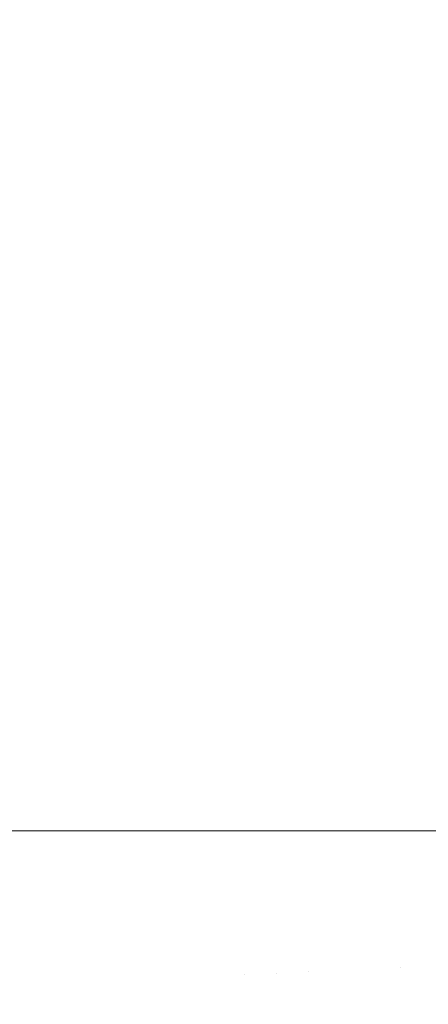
# Model space of a CAD drawing. Header units: centimetres. Extents: x -35.1 to 36.2, y 4.2 to 6.
# Tile 120 of 256: x -11.275 to -11.2247, y 4.6787 to 4.8001. Entities that reach past the tile are written whole.
import ezdxf

# ---------------------------------------------------------------- set-up
doc = ezdxf.new("R2010")
doc.units = ezdxf.units.CM
doc.header["$LTSCALE"] = 2.54
doc.layers.add('Lucido design-1', color=7, linetype='Continuous')

# ---------------------------------------------------------------- blocks, each defined once
blk = doc.blocks.new('Gruppo-4-1')
at = {"color": 7, "linetype": 'Continuous', "lineweight": 9}
blk.add_3dface([(-34.95848, 5.90009, -2312.32217), (-34.95848, 4.30009, -2312.32217), (36.07398, 4.30009, -2312.32217), (36.07398, 5.90009, -2312.32217)], dxfattribs=at)
for points, invisible_edges in [([(-11.27675, 5.90009, -2313.1221), (-11.27237, 5.90009, -2313.12194), (-11.27264, 4.70009, -2313.12195), (-11.27681, 4.70009, -2313.12211)], 10), ([(-11.27237, 5.90009, -2313.12194), (-11.27061, 5.90009, -2313.12187), (-11.27061, 4.70009, -2313.12187), (-11.27264, 4.70009, -2313.12195)], 10), ([(-11.26848, 4.70009, -2313.1217), (-11.27061, 4.70009, -2313.12187), (-11.27061, 5.90009, -2313.12187), (-11.26787, 5.90009, -2313.12165)], 10), ([(-11.26787, 5.90009, -2313.12165), (-11.26364, 5.90009, -2313.12133), (-11.26364, 4.70009, -2313.12133), (-11.26848, 4.70009, -2313.1217)], 10), ([(-11.26364, 5.90009, -2313.12133), (-11.26324, 5.90009, -2313.12128), (-11.25676, 4.70009, -2313.12052), (-11.26022, 4.70009, -2313.12092)], 10), ([(-11.26022, 4.70009, -2313.12092), (-11.26364, 4.70009, -2313.12133), (-11.26364, 5.90009, -2313.12133)], 10), ([(-11.26324, 5.90009, -2313.12128), (-11.25848, 5.90009, -2313.12072), (-11.25676, 4.70009, -2313.12052)], 10), ([(-11.25848, 5.90009, -2313.12072), (-11.25676, 5.90009, -2313.12052), (-11.25676, 4.70009, -2313.12052)], 10), ([(-11.25208, 4.70009, -2313.11978), (-11.25676, 4.70009, -2313.12052), (-11.25676, 5.90009, -2313.12052), (-11.25361, 5.90009, -2313.12002)], 10), ([(-11.25361, 5.90009, -2313.12002), (-11.25, 5.90009, -2313.11945), (-11.25, 4.70009, -2313.11945), (-11.25208, 4.70009, -2313.11978)], 10), ([(-11.24807, 4.70009, -2313.11907), (-11.25, 4.70009, -2313.11945), (-11.25, 5.90009, -2313.11945), (-11.24863, 5.90009, -2313.11918)], 10), ([(-11.24863, 5.90009, -2313.11918), (-11.24338, 5.90009, -2313.11814), (-11.24338, 4.70009, -2313.11814), (-11.24807, 4.70009, -2313.11907)], 10), ([(-11.24019, 4.70009, -2313.11737), (-11.24338, 4.70009, -2313.11814), (-11.24338, 5.90009, -2313.11814), (-11.23836, 5.90009, -2313.11693)], 10), ([(-11.23836, 5.90009, -2313.11693), (-11.23694, 5.90009, -2313.11659), (-11.23694, 4.70009, -2313.11659), (-11.24019, 4.70009, -2313.11737)], 10), ([(-11.23254, 4.70009, -2313.11535), (-11.23694, 4.70009, -2313.11659), (-11.23694, 5.90009, -2313.11659), (-11.2331, 5.90009, -2313.11551)], 10), ([(-11.2331, 5.90009, -2313.11551), (-11.2307, 5.90009, -2313.11483), (-11.2307, 4.70009, -2313.11483), (-11.23254, 4.70009, -2313.11535)], 10), ([(-11.22881, 4.70009, -2313.11422), (-11.2307, 4.70009, -2313.11483), (-11.2307, 5.90009, -2313.11483), (-11.22777, 5.90009, -2313.11388)], 10), ([(-11.22777, 5.90009, -2313.11388), (-11.22468, 5.90009, -2313.11288), (-11.22468, 4.70009, -2313.11288), (-11.22881, 4.70009, -2313.11422)], 10), ([(-11.22156, 4.70009, -2313.11173), (-11.22468, 4.70009, -2313.11288), (-11.22468, 5.90009, -2313.11288), (-11.22238, 5.90009, -2313.11203)], 10), ([(-11.27681, 4.70009, -2313.12211), (-11.2733, 4.66068, -2313.12212), (-11.2774, 4.66027, -2313.12217)], 11), ([(-11.27681, 4.70009, -2313.12211), (-11.27264, 4.70009, -2313.12195), (-11.26916, 4.66109, -2313.12197), (-11.2733, 4.66068, -2313.12212)], 14), ([(-11.26916, 4.66109, -2313.12197), (-11.27264, 4.70009, -2313.12195), (-11.27061, 4.70009, -2313.12187)], 9), ([(-11.26916, 4.66109, -2313.12197), (-11.27061, 4.70009, -2313.12187), (-11.26848, 4.70009, -2313.1217)], 9), ([(-11.26848, 4.70009, -2313.1217), (-11.26504, 4.66151, -2313.12173), (-11.26916, 4.66109, -2313.12197)], 11), ([(-11.26848, 4.70009, -2313.1217), (-11.26364, 4.70009, -2313.12133), (-11.26093, 4.66192, -2313.12139), (-11.26504, 4.66151, -2313.12173)], 14), ([(-11.26093, 4.66192, -2313.12139), (-11.26364, 4.70009, -2313.12133), (-11.26022, 4.70009, -2313.12092)], 9), ([(-11.26022, 4.70009, -2313.12092), (-11.25685, 4.66233, -2313.12096), (-11.26093, 4.66192, -2313.12139)], 11), ([(-11.25685, 4.66233, -2313.12096), (-11.26022, 4.70009, -2313.12092), (-11.25676, 4.70009, -2313.12052)], 9), ([(-11.25676, 4.70009, -2313.12052), (-11.2528, 4.66273, -2313.12043), (-11.25685, 4.66233, -2313.12096)], 11), ([(-11.24878, 4.66314, -2313.11981), (-11.2528, 4.66273, -2313.12043), (-11.25676, 4.70009, -2313.12052), (-11.25208, 4.70009, -2313.11978)], 11), ([(-11.24878, 4.66314, -2313.11981), (-11.25208, 4.70009, -2313.11978), (-11.2473, 4.68234, -2313.11909)], 11), ([(-11.2473, 4.68234, -2313.11909), (-11.25208, 4.70009, -2313.11978), (-11.25, 4.70009, -2313.11945)], 9), ([(-11.25, 4.70009, -2313.11945), (-11.24807, 4.70009, -2313.11907), (-11.2473, 4.68234, -2313.11909)], 10), ([(-11.24334, 4.68253, -2313.11829), (-11.2473, 4.68234, -2313.11909), (-11.24807, 4.70009, -2313.11907), (-11.24338, 4.70009, -2313.11814)], 11), ([(-11.24334, 4.68253, -2313.11829), (-11.24338, 4.70009, -2313.11814), (-11.24019, 4.70009, -2313.11737)], 9), ([(-11.24019, 4.70009, -2313.11737), (-11.23944, 4.68272, -2313.1174), (-11.24334, 4.68253, -2313.11829)], 11), ([(-11.23944, 4.68272, -2313.1174), (-11.24019, 4.70009, -2313.11737), (-11.23694, 4.70009, -2313.11659)], 9), ([(-11.23694, 4.70009, -2313.11659), (-11.23559, 4.68291, -2313.11643), (-11.23944, 4.68272, -2313.1174)], 11), ([(-11.23694, 4.70009, -2313.11659), (-11.23254, 4.70009, -2313.11535), (-11.2318, 4.68309, -2313.11538), (-11.23559, 4.68291, -2313.11643)], 14), ([(-11.2318, 4.68309, -2313.11538), (-11.23254, 4.70009, -2313.11535), (-11.2307, 4.70009, -2313.11483)], 9), ([(-11.22807, 4.68327, -2313.11424), (-11.2318, 4.68309, -2313.11538), (-11.2307, 4.70009, -2313.11483)], 11), ([(-11.2307, 4.70009, -2313.11483), (-11.22881, 4.70009, -2313.11422), (-11.22807, 4.68327, -2313.11424)], 10), ([(-11.22881, 4.70009, -2313.11422), (-11.22468, 4.70009, -2313.11288), (-11.22442, 4.68344, -2313.11304), (-11.22807, 4.68327, -2313.11424)], 14), ([(-11.24334, 4.68253, -2313.11829), (-11.23944, 4.68272, -2313.1174), (-11.23699, 4.66432, -2313.1174), (-11.24087, 4.66393, -2313.11829)], 15), ([(-11.23317, 4.6647, -2313.11643), (-11.23699, 4.66432, -2313.1174), (-11.23944, 4.68272, -2313.1174), (-11.23559, 4.68291, -2313.11643)], 15), ([(-11.23559, 4.68291, -2313.11643), (-11.2318, 4.68309, -2313.11538), (-11.22941, 4.66507, -2313.11538), (-11.23317, 4.6647, -2313.11643)], 15), ([(-11.22571, 4.66544, -2313.11424), (-11.22941, 4.66507, -2313.11538), (-11.2318, 4.68309, -2313.11538), (-11.22807, 4.68327, -2313.11424)], 15), ([(-11.22807, 4.68327, -2313.11424), (-11.22442, 4.68344, -2313.11304), (-11.22208, 4.66581, -2313.11304), (-11.22571, 4.66544, -2313.11424)], 15), ([(-11.2473, 4.68234, -2313.11909), (-11.2448, 4.66353, -2313.11909), (-11.24878, 4.66314, -2313.11981)], 11), ([(-11.24087, 4.66393, -2313.11829), (-11.2448, 4.66353, -2313.11909), (-11.2473, 4.68234, -2313.11909), (-11.24334, 4.68253, -2313.11829)], 15)]:
    blk.add_3dface(points, dxfattribs=dict(at, invisible_edges=invisible_edges))

msp = doc.modelspace()

# ---------------------------------------------------------------- block references
at = {"layer": 'Lucido design-1', "color": 7}
msp.add_blockref('Gruppo-4-1', (0, 0), dxfattribs=at)

doc.saveas('drawing.dxf')
